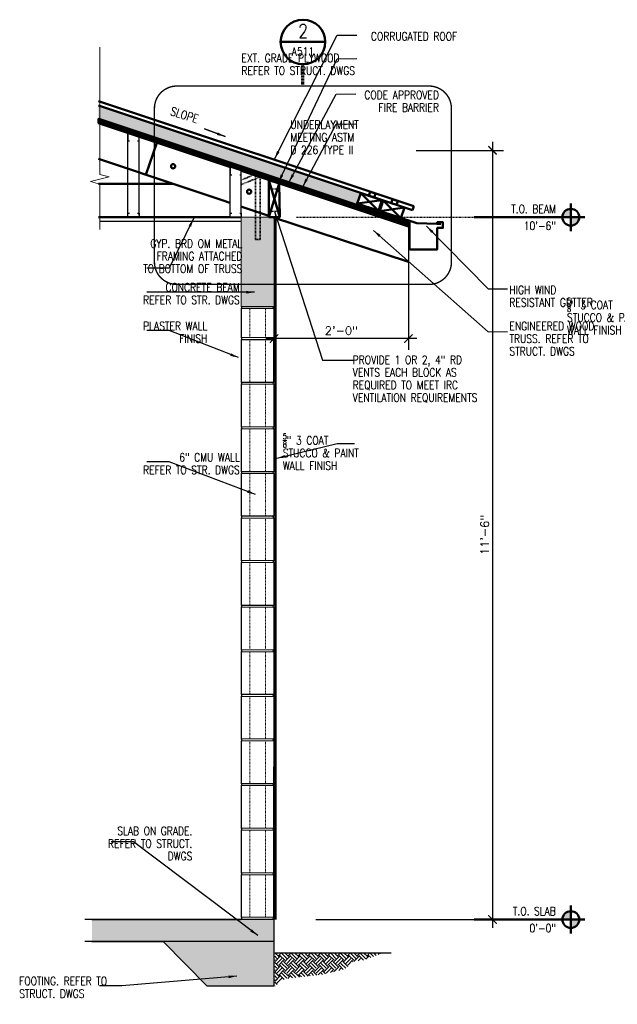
# Model space of a CAD drawing. Header units: inches. Extents: x -3803 to 30266, y -3756 to 4522.
# Tile 43 of 47: x 27190 to 27297, y 3631 to 3808. Entities that reach past the tile are written whole.
import ezdxf
from ezdxf.enums import TextEntityAlignment as Align

# ---------------------------------------------------------------- set-up
doc = ezdxf.new("R2010")
doc.units = ezdxf.units.IN
doc.header["$LTSCALE"] = 0.011
doc.header["$MEASUREMENT"] = 0
doc.header["$PDMODE"] = 1
for name, pattern in [('DASHED2', [0.375, 0.25, -0.125]), ('DGN Style 3', [2.233833, 1.595595, -0.638238]), ('HIDDEN2', [0.1875, 0.125, -0.0625]), ('PHANTOM2', [1.25, 0.625, -0.125, 0.125, -0.125, 0.125, -0.125])]:
    doc.linetypes.add(name, pattern=pattern)
doc.layers.get('0').update_dxf_attribs({"linetype": 'CONTINUOUS'})
doc.layers.get('Defpoints').update_dxf_attribs({"linetype": 'CONTINUOUS'})
for name, color, linetype in [('A-elev-8', 8, 'CONTINUOUS'), ('Fasteners', 9, 'CONTINUOUS'), ('Hatch', 254, 'CONTINUOUS')]:
    doc.layers.add(name, color=color, linetype=linetype)
for name, color, linetype, lineweight in [('A-STAIRS', 3, 'CONTINUOUS', 0), ('A-STRC-GRID', 104, 'PHANTOM2', 25), ('DIM', 4, 'CONTINUOUS', 13), ('G-DIM', 9, 'CONTINUOUS', 18), ('G-GRAY40', 252, 'CONTINUOUS', 35), ('G-NOTE', 134, 'CONTINUOUS', 18), ('G-PEN0', 174, 'CONTINUOUS', 13), ('G-PEN1', 214, 'CONTINUOUS', 18), ('G-PEN2', 8, 'CONTINUOUS', 25), ('G-PEN3', 2, 'CONTINUOUS', 35), ('G-PEN4', 4, 'CONTINUOUS', 50), ('G-PEN5', 3, 'CONTINUOUS', 70), ('G-REF', 144, 'CONTINUOUS', 50), ('Panels', 6, 'CONTINUOUS', 50)]:
    doc.layers.add(name, color=color, linetype=linetype, lineweight=lineweight)
doc.styles.add('ROMANS', font='romans.shx')
doc.styles.add('ROMANS_SML_012', font='ROMANS.shx', dxfattribs={"width": 0.8, "height": 1.125})
doc.dimstyles.new('DIM_016', dxfattribs={"dimscale": 16, "dimtxt": 0.09375, "dimasz": 0.09375, "dimexe": 0.125, "dimexo": 0.09375, "dimgap": 0.03125, "dimtad": 1, "dimdec": 6, "dimrnd": 0.25, "dimzin": 15, "dimdsep": 46, "dimlunit": 4, "dimtxsty": 'ROMANS', "dimblk1": 'ARCHTICK', "dimblk2": 'ARCHTICK', "dimsah": 1, "dimcen": 0.0625, "dimdle": 0.09375, "dimclrd": 256, "dimclre": 256, "dimclrt": 134, "dimadec": 0, "dimazin": 0, "dimtfac": 1, "dimtdec": 6, "dimtix": 1, "dimtmove": 1, "dimatfit": 3, "dimfxl": 1, "dimtvp": 1.2, "dimfrac": 2, "dimtolj": 1, "dimtzin": 15, "dimarcsym": 0})

# ---------------------------------------------------------------- blocks, each defined once
blk = doc.blocks.new('_ArchTick')
at = {"color": 0, "linetype": 'ByBlock', "const_width": 0.15}
blk.add_lwpolyline([(-0.5, -0.5), (0.5, 0.5)], dxfattribs=at)
blk = doc.blocks.new('*D42')
at = {"layer": 'Defpoints', "color": 0, "transparency": 16777216}
for p in [(27259.75, 3784.34), (27241.71, 3646.31), (27274.92, 3646.31)]:
    blk.add_point(p, dxfattribs=at)
at = {"layer": 'G-DIM', "lineweight": -2, "transparency": 16777216}
for p, q in [((27274.92, 3785.84), (27274.92, 3644.81)), ((27261.25, 3784.34), (27276.92, 3784.34)), ((27243.21, 3646.31), (27276.92, 3646.31))]:
    blk.add_line(p, q, dxfattribs=at)
at = {"layer": 'G-DIM', "lineweight": -2, "transparency": 16777216, "xscale": 1.5, "yscale": 1.5, "zscale": 1.5}
for p, rotation in [((27274.92, 3784.34), 90), ((27274.92, 3646.31), 270)]:
    blk.add_blockref('_ArchTick', p, dxfattribs=dict(at, rotation=rotation))
at = {"layer": 'G-DIM', "color": 134, "transparency": 16777216, "insert": (27273.53, 3715.32), "char_height": 1.5, "attachment_point": 5, "rotation": 90, "style": 'ROMANS'}
blk.add_mtext('\\A1;11\'-6"', dxfattribs=at)
blk = doc.blocks.new('*D43')
at = {"layer": 'Defpoints', "color": 0, "transparency": 16777216}
for p in [(27259.84, 3767.73), (27235.75, 3764.34), (27235.75, 3750.57)]:
    blk.add_point(p, dxfattribs=at)
at = {"layer": 'G-DIM', "lineweight": -2, "transparency": 16777216}
for p, q in [((27259.84, 3766.23), (27259.84, 3748.57)), ((27235.75, 3762.84), (27235.75, 3748.57)), ((27261.34, 3750.57), (27234.25, 3750.57))]:
    blk.add_line(p, q, dxfattribs=at)
at = {"layer": 'G-DIM', "lineweight": -2, "transparency": 16777216, "xscale": 1.5, "yscale": 1.5, "zscale": 1.5, "rotation": 180}
blk.add_blockref('_ArchTick', (27235.75, 3750.57), dxfattribs=at)
at = {"layer": 'G-DIM', "lineweight": -2, "transparency": 16777216, "xscale": 1.5, "yscale": 1.5, "zscale": 1.5}
blk.add_blockref('_ArchTick', (27259.84, 3750.57), dxfattribs=at)
at = {"layer": 'G-DIM', "color": 134, "transparency": 16777216, "insert": (27247.8, 3751.97), "char_height": 1.5, "attachment_point": 5, "style": 'ROMANS'}
blk.add_mtext('\\A1;2\'-0"', dxfattribs=at)
blk = doc.blocks.new('ROOF SECTION 2 ON CONC')
at = {"layer": 'A-STAIRS', "ltscale": 10, "true_color": 0xc7c8ca}
h = blk.add_hatch(dxfattribs=at)
h.set_pattern_fill('ANSI31', color=9)
h.set_pattern_definition([(45, (-29772.13594, -3708.40976), (-0.08838834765, 0.08838834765), [])])
h.paths.add_polyline_path([(24.64, 16.84), (24.64, 17.63), (-30.97, -0.9), (-30.97, -1.69)])
at = {"layer": 'Hatch', "ltscale": 10, "true_color": 0xc7c8ca}
h = blk.add_hatch(dxfattribs=at)
h.set_pattern_fill('AR-SAND', color=9, scale=0.5)
h.set_pattern_definition([(37.5, (61.8789, 118.1267), (-0.0314967, 0.963412), [0, -0.76, 0, -0.85, 0, -0.8125]), (7.5, (61.8789, 118.1267), (0.884888, 1.411073), [0, -0.41, 0, -0.685, 0, -0.2625]), (327.5, (61.2639, 118.1267), (1.557071, 0.0028295), [0, -0.25, 0, -0.9, 0, -1.175]), (317.5, (61.2639, 118.1267), (1.503063, 0.438838), [0, -0.125, 0, -0.59, 0, -0.675])])
h.paths.add_polyline_path([(-22.43, 4.31), (24.64, 20.01), (24.64, 17.85), (-21.8, 2.42)])
at = {"color": 3, "ltscale": 10}
for p, q in [((-30.97, -0.9), (24.64, 17.63)), ((-5.58, 6.77), (24.64, 16.84))]:
    blk.add_line(p, q, dxfattribs=at)
at = {"layer": 'DIM', "ltscale": 10}
blk.add_line((-30.97, -8.03), (-30.97, -1.69), dxfattribs=at)
at = {"layer": 'Fasteners', "const_width": 0.04}
for points in [[(-36.25, -0.81), (-36.43, -0.81), (-36.61, -0.81)], [(-36.25, -1.31), (-36.61, -1.31)], [(-36.43, -1.31), (-36.43, -0.81)]]:
    blk.add_lwpolyline(points, dxfattribs=at)
at = {"layer": 'G-PEN3', "const_width": 0.0239}
for points in [[(-30.98, -0.87), (24.64, 17.68)], [(-25.06, 1.28), (24.64, 17.85)], [(-31.16, -0.85), (-2.98, 8.55)]]:
    blk.add_lwpolyline(points, dxfattribs=at)
at = {"layer": 'G-PEN4', "ltscale": 10}
for p, q in [((16.12, 7.57), (14.19, 13.36)), ((-5.9, 0.23), (24.64, 10.44)), ((-5.9, 6.66), (-7.9, 0)), ((-5.9, 0), (-7.78, 6.04)), ((24.64, 6), (11.36, 6)), ((-22.43, 4.31), (-25.6, 1.15)), ((-26.47, 2.97), (-29.63, -0.19)), ((-26.23, 3.05), (-21.8, 2.42)), ((-30.26, 1.7), (-25.84, 1.09)), ((-1, 0), (24.64, 0)), ((-30.97, -8.03), (-6.59, 0))]:
    blk.add_line(p, q, dxfattribs=at)
for points in [[(24.64, 16.84), (24.64, 17.63), (-30.97, -0.9), (-30.97, -1.69), (24.64, 16.84)], [(-26.23, 3.05), (-22.43, 4.31), (-21.8, 2.42)]]:
    blk.add_lwpolyline(points, dxfattribs=at)
at = {"layer": 'G-PEN4', "ltscale": 10, "flags": 128}
blk.add_lwpolyline([(-5.9, 0), (-5.9, 6.66), (-7.8, 6.03), (-7.9, 0)], close=True, dxfattribs=at)
at = {"layer": 'G-PEN4', "ltscale": 10}
for points in [[(-26.23, 3.05), (-22.43, 4.31), (-21.8, 2.42), (-25.6, 1.15)], [(-25.04, 4.23), (-24.1, 4.55), (-23.86, 3.84), (-24.81, 3.52)], [(-30.26, 1.7), (-26.47, 2.97), (-25.83, 1.07), (-29.63, -0.19)], [(-29.08, 2.89), (-28.13, 3.21), (-27.89, 2.5), (-28.84, 2.18)]]:
    blk.add_lwpolyline(points, close=True, dxfattribs=at)
for centre in [(11.25, 9.13), (-2.39, 4.58)]:
    blk.add_circle(centre, 0.375, dxfattribs=at)
at = {"layer": 'Panels'}
for p, q in [((24.64, 20.8), (-31.92, 1.94)), ((24.64, 20.01), (-31.68, 1.23)), ((-31.68, 1.23), (-31.92, 1.94))]:
    blk.add_line(p, q, dxfattribs=at)
for points in [[(-21.87, 2.41), (-32.51, -1.11), (-36.08, -1.19), (-36.79, -1.19)], [(-36.16, -1.93), (-36.16, -5.78), (-31.16, -5.78), (-31.16, -0.85), (-31.16, -0.85)]]:
    blk.add_lwpolyline(points, dxfattribs=at)
blk.add_lwpolyline([(-36.77, -1.05), (-36.16, -1.05, 0.86034), (-36.16, -0.93), (-37.16, -0.93), (-37.16, -1.93), (-36.16, -1.93), (-36.16, -2.74)], format="xyb", dxfattribs=at)
blk = doc.blocks.new('building section prot. 2')
at = {"layer": 'A-STAIRS', "ltscale": 10, "true_color": 0xc7c8ca}
h = blk.add_hatch(dxfattribs=at)
h.set_pattern_fill('EARTH', color=9, scale=5, angle=45)
h.set_pattern_definition([(45, (-32093.2278, -3544.3353), (0, 1.767766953), [1.25, -1.25]), (45, (-32093.5593, -3544.0038), (0, 1.767766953), [1.25, -1.25]), (45, (-32093.8907, -3543.6724), (0, 1.767766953), [1.25, -1.25]), (135, (-32093.8907, -3543.4514), (-1.767766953, 1e-16), [1.25, -1.25]), (135, (-32093.5593, -3543.12), (-1.767766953, 1e-16), [1.25, -1.25]), (135, (-32093.2278, -3542.7885), (-1.767766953, 1e-16), [1.25, -1.25])])
h.paths.add_polyline_path([(-82.33, -6), (-101.7, -6), (-101.7, -12), (-99.81, -10.65), (-93.01, -9.88), (-88.91, -8.86), (-87.88, -7.63), (-85.61, -7.28)])
at = {"layer": 'G-PEN0', "true_color": 0xc7c8ca}
for points in [[(-107.69, 110), (-101.79, 110), (-101.79, 126), (-107.69, 125.96)], [(-134.5, 0), (-134.5, -4), (-121.7, -4), (-113.83, -12), (-101.83, -12), (-101.83, 0)]]:
    blk.add_hatch(color=9, dxfattribs=at).paths.add_polyline_path(points)
at = {"ltscale": 10}
for p, q in [((-107.64, 109.99), (-101.83, 109.99)), ((-107.64, 96.4), (-101.83, 96.4)), ((-107.64, 80.4), (-101.83, 80.4)), ((-107.64, 72.4), (-101.83, 72.4)), ((-107.64, 56.39), (-101.83, 56.39)), ((-107.64, 40.39), (-101.83, 40.39)), ((-107.64, 24.38), (-101.83, 24.38)), ((-101.83, -5.56), (-101.83, -5.56))]:
    blk.add_line(p, q, dxfattribs=at)
at = {"color": 5, "ltscale": 10}
for p, q in [((-101.83, 0), (-135.76, 0)), ((-134.5, 0), (-107.83, 0)), ((-101.83, 0), (-101.83, -12)), ((-101.83, -4), (-135.76, -4)), ((-134.5, -4), (-121.7, -4)), ((-113.83, -12), (-121.7, -4)), ((-101.83, -12), (-113.83, -12))]:
    blk.add_line(p, q, dxfattribs=at)
at = {"color": 6, "ltscale": 10}
blk.add_line((-101.53, -6), (-80.81, -6), dxfattribs=at)
at = {"layer": 'DIM', "ltscale": 10}
blk.add_lwpolyline([(-107.69, 110), (-101.79, 110), (-101.79, 126), (-107.69, 126)], close=True, dxfattribs=at)
at = {"layer": 'G-GRAY40', "linetype": 'DASHED2', "ltscale": 10}
for p, q in [((-107.9, 132.59), (-107.63, 131.89)), ((-105.16, 122), (-105.16, 133.72)), ((-104.29, 122), (-104.29, 134.05)), ((-105.16, 122), (-104.29, 122))]:
    blk.add_line(p, q, dxfattribs=at)
for points in [[(-104.31, 134.07), (-107.9, 132.59)], [(-107.63, 131.89), (-104.25, 133.28)]]:
    blk.add_lwpolyline(points, dxfattribs=at)
at = {"layer": 'G-PEN0', "flags": 128}
for points in [[(-107.69, 104.41), (-101.83, 104.41), (-101.83, 109.62), (-107.69, 109.62)], [(-107.69, 88.4), (-101.83, 88.4), (-101.83, 96.03), (-107.69, 96.03)], [(-107.69, 80.4), (-101.83, 80.4), (-101.83, 88.02), (-107.69, 88.02)], [(-107.69, 72.4), (-101.83, 72.4), (-101.83, 80.02), (-107.69, 80.02)], [(-107.69, 64.4), (-101.83, 64.4), (-101.83, 72.02), (-107.69, 72.02)], [(-107.69, 56.39), (-101.83, 56.39), (-101.83, 64.02), (-107.69, 64.02)], [(-107.69, 48.39), (-101.83, 48.39), (-101.83, 56.02), (-107.69, 56.02)], [(-107.69, 40.39), (-101.83, 40.39), (-101.83, 48.01), (-107.69, 48.01)], [(-107.69, 32.39), (-101.83, 32.39), (-101.83, 40.01), (-107.69, 40.01)], [(-107.69, 24.38), (-101.83, 24.38), (-101.83, 32.01), (-107.69, 32.01)], [(-107.69, 16.38), (-101.83, 16.38), (-101.83, 24.01), (-107.69, 24.01)], [(-107.69, 8.37), (-101.83, 8.37), (-101.83, 16), (-107.69, 16)], [(-107.69, 0.38), (-101.83, 0.38), (-101.83, 8), (-107.69, 8)]]:
    blk.add_lwpolyline(points, close=True, dxfattribs=at)
at = {"layer": 'G-PEN1', "linetype": 'Continuous'}
for p, q in [((-101.83, 110), (-107.69, 110)), ((-101.83, 109.99), (-107.69, 109.99)), ((-101.83, 109.99), (-107.69, 109.99)), ((-107.69, 109.62), (-101.83, 109.62)), ((-107.69, 109.62), (-101.83, 109.62)), ((-107.69, 109.62), (-101.83, 109.62)), ((-101.83, 104.41), (-107.69, 104.41)), ((-107.69, 104.03), (-101.83, 104.03)), ((-101.83, 96.41), (-107.69, 96.41)), ((-101.83, 96.4), (-107.69, 96.4)), ((-101.83, 96.4), (-107.69, 96.4)), ((-107.69, 96.03), (-101.83, 96.03)), ((-107.69, 96.03), (-101.83, 96.03)), ((-107.69, 96.03), (-101.83, 96.03)), ((-101.83, 88.4), (-107.69, 88.4)), ((-107.69, 88.02), (-101.83, 88.02)), ((-101.83, 80.4), (-107.69, 80.4)), ((-101.83, 80.4), (-107.69, 80.4)), ((-101.83, 80.4), (-107.69, 80.4)), ((-101.83, 80.4), (-107.69, 80.4)), ((-107.69, 80.02), (-101.83, 80.02)), ((-107.69, 80.02), (-101.83, 80.02)), ((-107.69, 80.02), (-101.83, 80.02)), ((-107.69, 80.02), (-101.83, 80.02)), ((-101.83, 72.4), (-107.69, 72.4)), ((-101.83, 72.4), (-107.69, 72.4)), ((-101.83, 72.4), (-107.69, 72.4)), ((-107.69, 72.02), (-101.83, 72.02)), ((-107.69, 72.02), (-101.83, 72.02)), ((-107.69, 72.02), (-101.83, 72.02)), ((-101.83, 64.4), (-107.69, 64.4)), ((-107.69, 64.02), (-101.83, 64.02)), ((-101.83, 56.4), (-107.69, 56.4)), ((-101.83, 56.39), (-107.69, 56.39)), ((-101.83, 56.39), (-107.69, 56.39)), ((-107.69, 56.02), (-101.83, 56.02)), ((-107.69, 56.02), (-101.83, 56.02)), ((-107.69, 56.02), (-101.83, 56.02)), ((-101.83, 48.39), (-107.69, 48.39)), ((-107.69, 48.01), (-101.83, 48.01)), ((-101.83, 40.39), (-107.69, 40.39)), ((-101.83, 40.39), (-107.69, 40.39)), ((-101.83, 40.39), (-107.69, 40.39)), ((-107.69, 40.01), (-101.83, 40.01)), ((-107.69, 40.01), (-101.83, 40.01)), ((-107.69, 40.01), (-101.83, 40.01)), ((-101.83, 32.39), (-107.69, 32.39)), ((-107.69, 32.01), (-101.83, 32.01)), ((-101.83, 24.39), (-107.69, 24.39)), ((-101.83, 24.38), (-107.69, 24.38)), ((-101.83, 24.38), (-107.69, 24.38)), ((-107.69, 24.01), (-101.83, 24.01)), ((-107.69, 24.01), (-101.83, 24.01)), ((-107.69, 24.01), (-101.83, 24.01)), ((-101.83, 16.38), (-107.69, 16.38)), ((-107.69, 16), (-101.83, 16)), ((-101.83, 8.37), (-107.69, 8.37)), ((-107.69, 8), (-101.83, 8)), ((-101.83, 0.38), (-107.69, 0.38)), ((-101.83, 0.38), (-107.69, 0.38)), ((-107.69, -0.01), (-101.83, -0.01))]:
    blk.add_line(p, q, dxfattribs=at)
at = {"layer": 'G-PEN1', "linetype": 'DGN Style 3'}
for p, q in [((-106.19, 109.62), (-106.19, 104.41)), ((-103.33, 109.62), (-103.33, 104.41)), ((-106.19, 104.03), (-106.19, 96.4)), ((-103.33, 104.03), (-103.33, 96.4)), ((-106.19, 96.03), (-106.19, 88.4)), ((-103.33, 96.03), (-103.33, 88.4)), ((-106.19, 88.02), (-106.19, 80.4)), ((-103.33, 88.02), (-103.33, 80.4)), ((-106.19, 80.02), (-106.19, 72.4)), ((-103.33, 80.02), (-103.33, 72.4)), ((-106.19, 72.02), (-106.19, 64.4)), ((-103.33, 72.02), (-103.33, 64.4)), ((-106.19, 64.02), (-106.19, 56.39)), ((-103.33, 64.02), (-103.33, 56.39)), ((-106.19, 56.02), (-106.19, 48.39)), ((-103.33, 56.02), (-103.33, 48.39)), ((-106.19, 48.01), (-106.19, 40.39)), ((-103.33, 48.01), (-103.33, 40.39)), ((-106.19, 40.01), (-106.19, 32.39)), ((-103.33, 40.01), (-103.33, 32.39)), ((-106.19, 32.01), (-106.19, 24.38)), ((-103.33, 32.01), (-103.33, 24.38)), ((-106.19, 24.01), (-106.19, 16.38)), ((-103.33, 24.01), (-103.33, 16.38)), ((-106.19, 16), (-106.19, 8.37)), ((-103.33, 16), (-103.33, 8.37)), ((-106.19, 8), (-106.19, 0.38)), ((-103.33, 8), (-103.33, 0.38))]:
    blk.add_line(p, q, dxfattribs=at)
at = {"layer": 'G-PEN2'}
for p, q in [((-107.69, 109.62), (-107.69, 104.41)), ((-101.83, 109.62), (-101.83, 104.41)), ((-107.69, 104.03), (-107.69, 96.4)), ((-101.83, 104.03), (-101.83, 96.4)), ((-107.69, 96.03), (-107.69, 88.4)), ((-101.83, 96.03), (-101.83, 88.4)), ((-107.69, 88.02), (-107.69, 80.4)), ((-101.83, 88.02), (-101.83, 80.4)), ((-107.69, 80.02), (-107.69, 72.4)), ((-101.83, 80.02), (-101.83, 72.4)), ((-107.69, 72.02), (-107.69, 64.4)), ((-101.83, 72.02), (-101.83, 64.4)), ((-107.69, 64.02), (-107.69, 56.39)), ((-101.83, 64.02), (-101.83, 56.39)), ((-107.69, 56.02), (-107.69, 48.39)), ((-101.83, 56.02), (-101.83, 48.39)), ((-101.83, -0.01), (-101.79, 54.82)), ((-107.69, 48.01), (-107.69, 40.39)), ((-101.83, 48.01), (-101.83, 40.39)), ((-107.69, 40.01), (-107.69, 32.39)), ((-101.83, 40.01), (-101.83, 32.39)), ((-107.69, 32.01), (-107.69, 24.38)), ((-101.83, 32.01), (-101.83, 24.38)), ((-107.69, 24.01), (-107.69, 16.38)), ((-101.83, 24.01), (-101.83, 16.38)), ((-107.69, 16), (-107.69, 8.37)), ((-101.83, 16), (-101.83, 8.37)), ((-107.69, 8), (-107.69, 0.38)), ((-101.83, 8), (-101.83, 0.38))]:
    blk.add_line(p, q, dxfattribs=at)
at = {"layer": 'G-PEN2', "flags": 128}
blk.add_lwpolyline([(-107.69, 96.4), (-101.83, 96.4), (-101.83, 104.03), (-107.69, 104.03)], close=True, dxfattribs=at)
at = {"layer": 'G-PEN2'}
for centre in [(-107.78, 109.81), (-107.78, 109.81), (-107.78, 109.81), (-107.78, 104.21), (-107.78, 96.21), (-107.78, 96.21), (-107.78, 96.21), (-107.78, 88.21), (-107.78, 80.21), (-107.78, 80.21), (-107.78, 80.21), (-107.78, 80.21), (-107.78, 72.21), (-107.78, 72.21), (-107.78, 72.21), (-107.78, 64.2), (-107.78, 56.2), (-107.78, 56.2), (-107.78, 56.2), (-107.78, 48.2), (-107.78, 40.2), (-107.78, 40.2), (-107.78, 40.2), (-107.78, 32.19), (-107.78, 24.19), (-107.78, 24.19), (-107.78, 24.19), (-107.78, 16.19), (-107.78, 8.19), (-107.78, 0.18)]:
    blk.add_arc(centre, 0.208, 295.4761, 64.5239, dxfattribs=at)
at = {"layer": 'G-PEN2', "extrusion": (0, 0, -1)}
for centre in [(101.74, 109.81), (101.74, 109.81), (101.74, 109.81), (101.74, 104.21), (101.74, 96.21), (101.74, 96.21), (101.74, 96.21), (101.74, 88.21), (101.74, 80.21), (101.74, 80.21), (101.74, 80.21), (101.74, 80.21), (101.74, 72.21), (101.74, 72.21), (101.74, 72.21), (101.74, 64.2), (101.74, 56.2), (101.74, 56.2), (101.74, 56.2), (101.74, 48.2), (101.74, 40.2), (101.74, 40.2), (101.74, 40.2), (101.74, 32.19), (101.74, 24.19), (101.74, 24.19), (101.74, 24.19), (101.74, 16.19), (101.74, 8.19), (101.74, 0.18)]:
    blk.add_arc(centre, 0.208, 295.4761, 64.5239, dxfattribs=at)
at = {"layer": 'G-PEN4'}
blk.add_line((-101.53, 126.01), (-101.53, 0), dxfattribs=at)
at = {"xscale": -1}
blk.add_blockref('ROOF SECTION 2 ON CONC', (-108.68, 126.02), dxfattribs=at)
blk = doc.blocks.new('FLR-REF2')
h = blk.add_hatch(color=256)
h.paths.add_polyline_path([(0, 0.094, 0.414214), (-0.094, 0), (0, 0)])
h.paths.add_polyline_path([(0.094, 0), (0, 0), (0, -0.094, 0.414214)])
for p, q in [((0, 0.156), (0, -0.156)), ((0.156, 0), (-1.083, 0)), ((0, 0), (0, 0))]:
    blk.add_line(p, q)
blk.add_circle((0, 0), 0.0938)
at = {"color": 134, "style": 'ROMANS', "width": 0.8}
for p in [(-0.168, 0.047), (-0.168, -0.143)]:
    blk.add_attdef('XX', text='', height=0.0938, dxfattribs=at).set_placement(p, align=Align.RIGHT)
blk = doc.blocks.new('DET-REF')
blk.add_line((0.25, 0), (-0.25, 0))
blk.add_circle((0, 0), 0.25)
at = {"style": 'ROMANS', "width": 0.8}
blk.add_attdef('A', text='', height=0.156, dxfattribs=at).set_placement((-0.001, 0.045), align=Align.CENTER)
at = {"color": 134, "style": 'ROMANS', "width": 0.8}
blk.add_attdef('AXXX', text='', height=0.0938, dxfattribs=at).set_placement((0, -0.154), align=Align.CENTER)

msp = doc.modelspace()

# ---------------------------------------------------------------- linework, layer by layer
at = {"color": 2, "ltscale": 10}
for p, q in [((27209.5034002, 3773.0436425), (27209.5034002, 3787.4372425)), ((27211.5034002, 3772.6977277), (27211.5034002, 3786.7705759))]:
    msp.add_line(p, q, dxfattribs=at)
at = {"ltscale": 10}
for points in [[(27211.2085111, 3786.0457042), (27211.5034002, 3786.0457042), (27211.5034002, 3786.7705759), (27209.5034002, 3787.4372425), (27209.5034002, 3786.0457042), (27209.7982893, 3786.0457042)], [(27211.2085111, 3773.0601635), (27211.5034002, 3773.0601635), (27211.5034002, 3772.3352919), (27209.5034002, 3772.3352919), (27209.5034002, 3773.0601635), (27209.7982893, 3773.0601635)]]:
    msp.add_lwpolyline(points, dxfattribs=at)
at = {"layer": 'A-elev-8', "linetype": 'HIDDEN2', "ltscale": 10}
for p, q in [((27236.7659846, 3777.3652548), (27234.8496697, 3777.3652548)), ((27236.7659846, 3773.3652548), (27234.7829712, 3773.3658109))]:
    msp.add_line(p, q, dxfattribs=at)
at = {"layer": 'A-STRC-GRID'}
msp.add_line((27239.7508029, 3772.3352919), (27274.25862, 3772.3352919), dxfattribs=at)
at = {"layer": 'G-NOTE'}
for p, q in [((27204.4699657, 3779.9938067), (27204.4694219, 3802.8498922)), ((27202.7693866, 3778.7230781), (27206.1679832, 3779.5704434)), ((27206.1679832, 3779.5704434), (27204.4699657, 3779.9938067)), ((27204.4674041, 3778.2997148), (27202.7693866, 3778.7230781)), ((27204.4678629, 3770.1485057), (27204.4674041, 3778.2997148))]:
    msp.add_line(p, q, dxfattribs=at)
at = {"layer": 'G-PEN5', "linetype": 'HIDDEN2'}
msp.add_lwpolyline([(27240.910582, 3795.8775891), (27240.910582, 3799.7871106)], dxfattribs=at)

# ---------------------------------------------------------------- block references
msp.add_blockref('building section prot. 2', (27337.5453884, 3646.3352919))
at = {"layer": 'G-REF'}
ref = msp.add_blockref('DET-REF', (27240.910582, 3803.7871106), dxfattribs=dict(at, xscale=-16, yscale=16, zscale=16))
ref.add_attrib('A', '2', dxfattribs={"layer": '0', "height": 2.5, "style": 'ROMANS', "width": 0.8}).set_placement((27240.9318281, 3804.5049969), align=Align.CENTER)
ref.add_attrib('AXXX', 'A511', dxfattribs={"layer": '0', "color": 134, "height": 1.5, "style": 'ROMANS', "width": 0.8}).set_placement((27240.910582, 3801.326065), align=Align.CENTER)
ref = msp.add_blockref('FLR-REF2', (27288.9781636, 3772.3352919), dxfattribs=dict(at, xscale=16, yscale=16, zscale=16))
ref.add_attrib('XX', 'T.O. BEAM', dxfattribs={"layer": '0', "color": 134, "height": 1.5, "style": 'ROMANS', "width": 0.8}).set_placement((27286.2904176, 3773.0852919), align=Align.RIGHT)
ref.add_attrib('XX', '10\'-6"', dxfattribs={"layer": '0', "color": 134, "height": 1.5, "style": 'ROMANS', "width": 0.8}).set_placement((27286.2904176, 3770.0476548), align=Align.RIGHT)
ref = msp.add_blockref('FLR-REF2', (27288.9781636, 3646.3027023), dxfattribs=dict(at, xscale=16, yscale=16, zscale=16))
ref.add_attrib('XX', 'T.O. SLAB', dxfattribs={"layer": '0', "color": 134, "height": 1.5, "style": 'ROMANS', "width": 0.8}).set_placement((27286.2904176, 3647.0527023), align=Align.RIGHT)
ref.add_attrib('XX', '0\'-0"', dxfattribs={"layer": '0', "color": 134, "height": 1.5, "style": 'ROMANS', "width": 0.8}).set_placement((27286.2904176, 3644.0150653), align=Align.RIGHT)

# ---------------------------------------------------------------- texts
at = {"layer": 'G-NOTE', "char_height": 1.5, "line_spacing_factor": 0.903611, "style": 'ROMANS_SML_012'}
for s, insert, attachment_point in [('\\A1;CORRUGATED ROOF', (27268.5846188, 3804.801351), 6), ('\\A1;\\pxql;EXT. GRADE PLYWOOD\\PREFER TO STRUCT. DWGS ', (27251.0698673, 3799.7687059), 6), ('\\A1;CODE APPROVED\\PFIRE BARRIER', (27265.3033579, 3793.1544296), 6), ('\\A1;\\pxql;UNDERLAYMENT\\PMEETING ASTM\\PD 226 TYPE II', (27250.9566162, 3786.6877119), 6), ('\\A1;\\pxqr;CONCRETE BEAM\\PREFER TO STR. DWGS', (27212.2425526, 3758.6256326), 4), ('\\A1;\\pxql;\\P{\\H0.7x;\\S5/8;\\H1.42857x;" 3 COAT\\P}STUCCO & PAINT\\PWALL FINISH ', (27301.9331119, 3755.7217157), 6), ('\\A1;\\pxqr;PLASTER WALL\\PFINISH', (27212.2425526, 3751.7012345), 4), ('\\A1;\\pxql;\\P{\\H0.7x;\\S5/8;\\H1.42857x;" 3 COAT\\P}STUCCO & PAINT\\PWALL FINISH ', (27250.9321297, 3731.41397), 6), ('\\A1;\\pxqr;6" CMU WALL\\PREFER TO STR. DWGS', (27212.2425526, 3728.1197725), 4), ('\\A1;\\pxqr;SLAB ON GRADE.\\PREFER TO STRUCT.\\PDWGS', (27205.9478748, 3659.9393946), 4), ('\\A1;FOOTING. REFER TO \\PSTRUCT. DWGS', (27189.9947023, 3634.1284741), 4)]:
    msp.add_mtext(s, dxfattribs=dict(at, insert=insert, attachment_point=attachment_point))
at = {"layer": 'G-NOTE', "insert": (27222.0918991, 3789.922587), "char_height": 1.5, "attachment_point": 6, "rotation": 342.737734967, "line_spacing_factor": 0.903611, "style": 'ROMANS_SML_012'}
msp.add_mtext('\\A1;\\pxql;SLOPE', dxfattribs=at)
at = {"layer": 'G-NOTE', "char_height": 1.5, "attachment_point": 6, "line_spacing_factor": 0.903611, "style": 'ROMANS_SML_012'}
for s, insert, width in [('\\A1;\\pxql;HIGH WIND\\PRESISTANT GUTTER', (27299.3869895, 3758.1669101), 21.430377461), ('\\A1;\\pxql;ENGINEERED WOOD TRUSS. REFER TO STRUCT. DWGS', (27299.676231, 3750.5397544), 21.718706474), ('\\A1;\\pxql;PROVIDE 1 OR 2, 4" RD VENTS EACH BLOCK AS REQUIRED TO MEET IRC VENTILATION REQUIREMENTS', (27274.6868465, 3743.2830847), 24.838429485)]:
    msp.add_mtext(s, dxfattribs=dict(at, insert=insert, width=width))

# ---------------------------------------------------------------- dimensions: what is measured, and where the dimension line sits
at = {"layer": 'G-DIM'}
dim = msp.add_linear_dim(base=(27274.92344976, 3646.30846853), p1=(27259.75430076, 3784.33529185), p2=(27241.7090485, 3646.30846853), angle=90, dimstyle='DIM_016', dxfattribs=at)
dim.commit()
dim.dimension.update_dxf_attribs({"geometry": '*D42', "text_midpoint": (27273.53059262, 3715.32188019)})
dim = msp.add_linear_dim(base=(27235.7543008, 3750.5737123), p1=(27259.8430627, 3767.7259056), p2=(27235.7543008, 3764.3352919), dimstyle='DIM_016', dxfattribs=at)
dim.commit()
dim.dimension.update_dxf_attribs({"geometry": '*D43', "text_midpoint": (27247.7986817, 3751.9665694)})

# ---------------------------------------------------------------- leaders
at = {"layer": 'G-NOTE'}
for points in [[(27235.8119733, 3782.7707244), (27247.0417576, 3805.0124636), (27250.5672075, 3805.0381619)], [(27236.5120142, 3778.5552633), (27247.0417576, 3800.7773758), (27250.5672075, 3800.8030741)], [(27238.3978873, 3778.5912247), (27246.8633201, 3794.4432588), (27250.38877, 3794.468957)], [(27240.865615, 3777.8176464), (27246.8633201, 3789.0487112), (27250.38877, 3789.0744095)], [(27226.9788916, 3786.8043676), (27223.2435408, 3788.1828999), (27226.9788916, 3786.8043676)], [(27235.7859436, 3773.3655296), (27244.4191172, 3746.6973753), (27249.9518741, 3746.6725943)], [(27221.297281, 3772.0945734), (27216.8852943, 3763.1990295), (27212.8839052, 3763.1990295)], [(27263.0746698, 3770.7532444), (27274.1172244, 3759.4609316), (27277.6426743, 3759.4866299)], [(27253.5548275, 3769.9843354), (27274.1172244, 3751.7973871), (27277.6426743, 3751.8230854)], [(27232.237757, 3758.8751313), (27216.8852943, 3758.9195492), (27212.8839052, 3758.9195492)], [(27229.3651482, 3747.1397285), (27216.8852943, 3751.9951511), (27212.8839052, 3751.9951511)], [(27236.2292279, 3729.0778924), (27247.0498842, 3731.7078866), (27250.1859619, 3731.7078866)], [(27232.373539, 3722.6071771), (27216.8852943, 3728.4136891), (27212.8839052, 3728.4136891)], [(27232.8055906, 3643.4383973), (27210.5066892, 3660.2333112), (27206.5053001, 3660.2333112)], [(27229.0686376, 3636.1481521), (27208.4296183, 3634.4223907), (27204.4282291, 3634.4223907)]]:
    msp.add_leader(points, dimstyle='DIM_016', dxfattribs=at)

# ---------------------------------------------------------------- next in the draw order: wipeouts: each hides what was drawn before it
at = {"ltscale": 10}
msp.add_wipeout([(27227.8584103, 3781.3189059), (27229.8584103, 3780.6522392), (27229.8584103, 3772.3342625), (27227.8584103, 3772.3352919)], dxfattribs=at)

# ---------------------------------------------------------------- next in the draw order: linework, layer by layer
at = {"color": 2, "ltscale": 10}
for p, q in [((27227.8584103, 3773.0436425), (27227.8584103, 3781.3189059)), ((27229.8584103, 3772.6977277), (27229.8584103, 3780.6522392))]:
    msp.add_line(p, q, dxfattribs=at)
at = {"ltscale": 10}
for points in [[(27229.5635212, 3779.9273675), (27229.8584103, 3779.9273675), (27229.8584103, 3780.6522392), (27227.8584103, 3781.3189059), (27227.8584103, 3779.9273675), (27228.1532994, 3779.9273675)], [(27229.5635212, 3773.0601635), (27229.8584103, 3773.0601635), (27229.8584103, 3772.3352919), (27227.8584103, 3772.3352919), (27227.8584103, 3773.0601635), (27228.1532994, 3773.0601635)]]:
    msp.add_lwpolyline(points, dxfattribs=at)
at = {"color": 2, "ltscale": 10}
for points in [[(27229.8584103, 3772.3352919), (27204.4677398, 3772.3352919)], [(27204.4677806, 3771.6095838), (27229.8584103, 3771.6095838)]]:
    msp.add_lwpolyline(points, dxfattribs=at)
at = {"layer": 'G-PEN5', "linetype": 'HIDDEN2', "ltscale": 100, "const_width": 0.25}
msp.add_lwpolyline([(27218.2684562, 3795.8775891), (27263.5527079, 3795.8775891, -0.4142135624), (27267.5527079, 3791.8775891), (27267.5527079, 3764.2811609, -0.4142135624), (27263.5527079, 3760.2811609), (27218.2684562, 3760.2811609, -0.4142135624), (27214.2684562, 3764.2811609), (27214.2684562, 3791.8775891, -0.4142135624)], format="xyb", close=True, dxfattribs=at)

# ---------------------------------------------------------------- next in the draw order: texts
at = {"layer": 'G-NOTE', "insert": (27212.2425526, 3765.3509747), "char_height": 1.5, "attachment_point": 4, "line_spacing_factor": 0.903611, "style": 'ROMANS_SML_012'}
msp.add_mtext('\\A1;\\pxqr;GYP. BRD OM METAL\\PFRAMING ATTACHED\\PTO BOTTOM OF TRUSS', dxfattribs=at)

doc.saveas('drawing.dxf')
